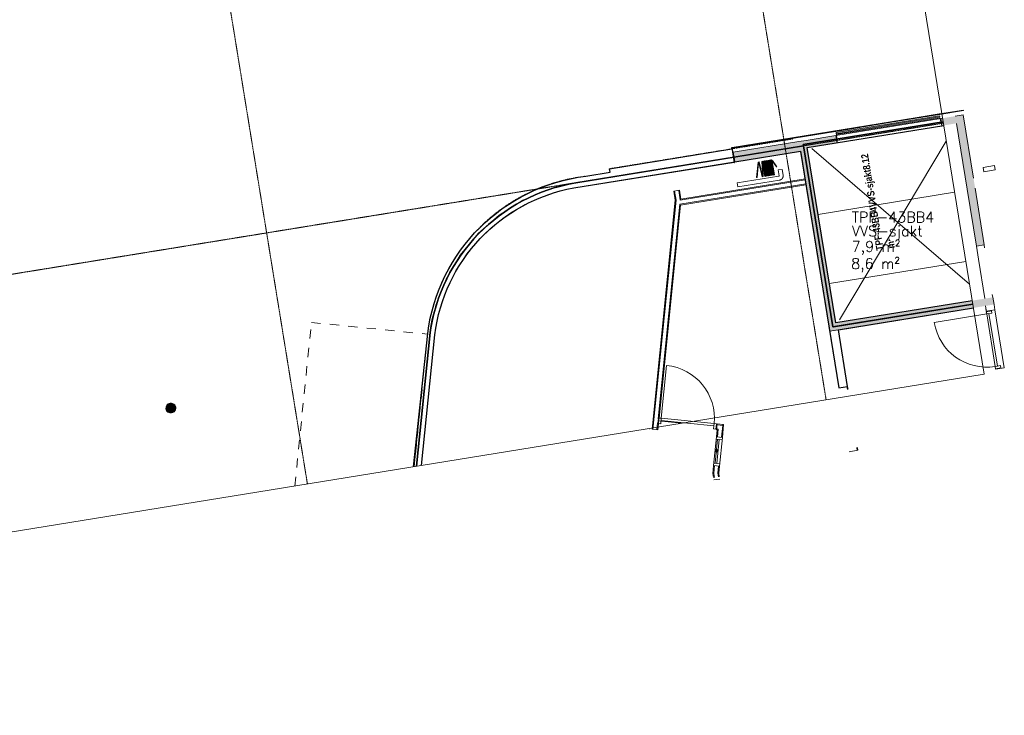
# Model space of a CAD drawing. Header units: millimetres. Extents: x 344773 to 395309, y 816588 to 874127.
# Tile 14 of 25: x 378446 to 395309, y 816588 to 828508. Entities that reach past the tile are written whole.
import ezdxf
from ezdxf.enums import TextEntityAlignment as Align

# ---------------------------------------------------------------- set-up
doc = ezdxf.new("R2010")
doc.units = ezdxf.units.MM
for name, pattern in [('Dash', [6.35, 3.175, -3.175]), ('Overhead', [1.4, 0.7, -0.7]), ('System - Akser', [7.2, 4.8, -0.8, 0.8, -0.8]), ('Tett stipplet', [1.2, 0.6, -0.6])]:
    doc.linetypes.add(name, pattern=pattern)
for name, color, linetype, lineweight in [('0-1', 7, 'Continuous', 5), ('A-AREA-BNDY', 1, 'Continuous', 5), ('A-AREA-IDEN', 2, 'Continuous', 5), ('A-DETL-THIN', 151, 'Continuous', 5), ('A-DOOR-1', 50, 'Continuous', 5), ('A-DOOR-2', 7, 'Continuous', 5), ('A-DOOR-FRAM-1', 10, 'Continuous', 9), ('A-FLOR-1', 8, 'Continuous', 5), ('A-FLOR-HRAL-1', 50, 'Continuous', 5), ('A-FLOR-OVHD', 1, 'Overhead', 5), ('A-GENM-1', 7, 'Continuous', 5), ('A-GENM-2', 10, 'Continuous', 9), ('A-GLAZ-CURT', 52, 'Continuous', 5), ('A-GLAZ-CURT-1', 10, 'Continuous', 9), ('A-GLAZ-CWMG-1', 10, 'Continuous', 9), ('A-GLAZ-CWMG-2', 7, 'Continuous', 5), ('A-WALL-PATT-1', 7, 'Continuous', 5), ('A2-D-2', 104, 'Continuous', 18), ('A2-D-3', 124, 'Continuous', 13), ('A2-DOR-2', 114, 'Continuous', 5), ('A2-DOR-3', 124, 'Continuous', 13), ('A2-VI-1', 114, 'Continuous', 5), ('A2-VI-2', 124, 'Continuous', 13), ('A24-2', 252, 'Continuous', 5), ('A254', 6, 'Continuous', 5), ('A254-2', 114, 'Continuous', 5), ('A852-TYNN', 7, 'Continuous', 5), ('A862-NA', 7, 'Continuous', 5), ('A862-NR', 255, 'Continuous', 5), ('A882', 5, 'Continuous', 5), ('A882-3', 5, 'Tett stipplet', 13), ('A882-4', 5, 'Continuous', 25), ('I-WALL-1', 10, 'Continuous', 9), ('I-WALL-2', 7, 'Continuous', 5), ('Q-SPCQ', 91, 'Continuous', 5), ('Q-SPCQ-1', 7, 'Continuous', 5), ('S-GRID-1', 1, 'System - Akser', 5)]:
    doc.layers.add(name, color=color, linetype=linetype, lineweight=lineweight)
doc.layers.add('A200-1', color=7, linetype='Continuous', lineweight=5, true_color=0xd27000)
for name, color, linetype in [('A861 soner', 7, 'Continuous'), ('A862-B-RLin', 1, 'Continuous'), ('A862-B-T', 1, 'Continuous'), ('A862-N-T', 4, 'Continuous')]:
    doc.layers.add(name, color=color, linetype=linetype)
doc.layers.add('A862-N-RLin', color=7, linetype='Continuous', plot=False)
doc.styles.add('Arial Narrow_B', font='ARIALNB.TTF', dxfattribs={"height": 122.891104})
doc.styles.add('ROMANS', font='ROMANS.SHX')

# ---------------------------------------------------------------- blocks, each defined once
blk = doc.blocks.new('Arkiv_0.975_234', base_point=(302896, 40813))
at = {"linetype": 'Continuous', "flags": 1}
for tag in ['floor_f', 'ROOM_WALLS_SURF', 'ROOM_DOORS_SURF', 'ROOM_WINDS_SURF', 'ROOM_BASELEV', 'ROOM_HEIGHT', 'ROOM_NET_AREA', 'ROOM_REDUCED_AREA', 'ROOM_CALC_AREA', 'ROOM_VOLUME']:
    blk.add_attdef(tag, text='', height=2000, dxfattribs=at).set_placement((302896, 39780), align=Align.BOTTOM_LEFT)
at = {"layer": 'A862-B-T', "linetype": 'Continuous'}
blk.add_attdef('Bruttoareal', text='', height=2000, dxfattribs=at).set_placement((302896, 39780), align=Align.BOTTOM_LEFT)
at = {"layer": 'A862-N-T', "color": 2}
blk.add_attdef('Nettoareal', text='', height=125, dxfattribs=at).set_placement((302614, 40515), align=Align.BOTTOM_LEFT)
at = {"layer": 'A862-NA', "color": 1}
blk.add_attdef('ROOM_NAME', text='', height=125, dxfattribs=at).set_placement((302614, 40702), align=Align.BOTTOM_LEFT)
at = {"layer": 'A862-NR'}
blk.add_attdef('ROOM_NUMBER', text='', height=125, dxfattribs=at).set_placement((302614, 40890), align=Align.BOTTOM_LEFT)
blk = doc.blocks.new('A200 - Slagdør - Enfløyet - A244 - DI_SSO - 0990 x 2090 mm-35744838-Plan - YO_ Sushi-nye bygningsdeler')
at = {"layer": 'A2-D-2'}
for p, q in [((-540, 42), (-580, 42)), ((-580, 42), (-580, -50)), ((-540, -50), (-540, 42)), ((410, 42), (370, 42)), ((370, 42), (370, -50)), ((410, -50), (410, 42)), ((-580, -50), (-540, -50)), ((370, -50), (410, -50))]:
    blk.add_line(p, q, dxfattribs=at)
at = {"layer": 'A2-D-3'}
for p, q in [((-540, -10), (370, -10)), ((-540, -50), (-540, -10)), ((370, -50), (-540, -50)), ((370, -10), (370, -50))]:
    blk.add_line(p, q, dxfattribs=at)
at = {"layer": 'A2-DOR-3'}
for p, q in [((-540, -50), (-540, 42)), ((370, -50), (370, 42)), ((370, -960), (370, -50))]:
    blk.add_line(p, q, dxfattribs=at)
blk.add_arc((370, -50), 910, 180, 270, dxfattribs=at)
blk = doc.blocks.new('A234 - Fast Vindu - A234 - Fast Vindu - 760 x 495-35744548-Plan - YO_ Sushi-nye bygningsdeler')
at = {"layer": 'A2-VI-2'}
for p, q in [((-505, 50), (-10, 50)), ((-505, -50), (-505, 50)), ((-10, -50), (-10, 50)), ((-10, -50), (-505, -50))]:
    blk.add_line(p, q, dxfattribs=at)
blk = doc.blocks.new('A200 - Slagdør - Enfløyet - A244 - DI_LSO - 0990 x 2190 mm-23850886-ENBR-80052-AA1-TOF-200-0002_2D')
at = {"layer": 'A-DOOR-1'}
for p, q in [((370, 985), (370, 75)), ((-540, 75), (-540, 35)), ((370, 75), (-540, 75)), ((-540, 35), (370, 35)), ((370, 75), (370, -17)), ((370, 35), (370, 75))]:
    blk.add_line(p, q, dxfattribs=at)
blk.add_arc((370, 75), 910, 90, 180, dxfattribs=at)
at = {"layer": 'A-DOOR-2'}
blk.add_line((-540, 75), (-540, -17), dxfattribs=at)
at = {"layer": 'A-DOOR-FRAM-1'}
for p, q in [((-580, -17), (-580, 75)), ((-580, 75), (-540, 75)), ((370, 75), (410, 75)), ((410, 75), (410, -17)), ((-540, -17), (-580, -17)), ((410, -17), (370, -17))]:
    blk.add_line(p, q, dxfattribs=at)
blk = doc.blocks.new('System Panel - A246-M02 - Metallrist tilluft-27026841-ENBR-80052-AA1-TOF-200-0002_2D')
at = {"layer": 'A-GLAZ-CURT'}
blk.add_hatch(color=256, dxfattribs=at).paths.add_polyline_path([(-449, -50), (449, -50), (449, -30), (-449, -30)], flags=0)
at = {"layer": 'A-GLAZ-CURT-1'}
for p, q in [((449, -30), (-449, -30)), ((-449, -30), (-449, -50)), ((-449, -50), (449, -50)), ((449, -50), (449, -30))]:
    blk.add_line(p, q, dxfattribs=at)
blk = doc.blocks.new('System Panel - A246-GL01 - Glasspanel opaque-27026285-ENBR-80052-AA1-TOF-200-0002_2D')
at = {"layer": 'A-GLAZ-CURT-1'}
for p, q in [((448.75, 0), (-448.75, 0)), ((448.75, -10), (448.75, 0)), ((-448.75, 0), (-448.75, -10)), ((-448.75, -10), (448.75, -10))]:
    blk.add_line(p, q, dxfattribs=at)
blk = doc.blocks.new('Rectangular Mullion - A248-M03 kantbeskyt_ åpning 265-27026267-ENBR-80052-AA1-TOF-200-0002_2D')
at = {"layer": 'A-GLAZ-CWMG-1'}
for p, q in [((-2.5, 260), (2.5, 260)), ((-2.5, -5), (-2.5, 260)), ((2.5, 260), (2.5, -5)), ((2.5, -5), (-2.5, -5))]:
    blk.add_line(p, q, dxfattribs=at)
blk = doc.blocks.new('System Panel - A246-GL01 - Glasspanel opaque-30655971-ENBR-80052-AA1-TOF-200-0002_2D')
at = {"layer": 'A-GLAZ-CURT-1'}
for p, q in [((207, 0), (-207, 0)), ((-207, 0), (-207, -10)), ((207, -10), (207, 0)), ((-207, -10), (207, -10))]:
    blk.add_line(p, q, dxfattribs=at)
blk = doc.blocks.new('Railing - Railing-26262025-ENBR-80052-AA1-TOF-200-0002_2D')
at = {"layer": 'A-FLOR-HRAL-1'}
for p, q in [((752363, -517997), (752363, -518717)), ((752363, -517997), (752433, -517997)), ((752433, -518717), (752433, -517997)), ((752538, -518722), (752438, -518722)), ((752438, -518792), (752538, -518792)), ((752538, -518722), (752538, -518792)), ((752538, -518724), (752538, -518722)), ((752538, -518792), (752538, -518791))]:
    blk.add_line(p, q, dxfattribs=at)
at = {"layer": 'A-FLOR-HRAL-1', "flags": 128}
for points in [[(752363, -518717), (752363, -518720), (752363, -518723), (752363, -518726), (752364, -518729), (752364, -518732), (752365, -518735), (752366, -518738), (752366, -518741), (752367, -518744), (752369, -518747), (752370, -518749), (752371, -518752), (752373, -518755), (752374, -518757), (752376, -518760), (752377, -518762), (752379, -518765), (752381, -518767), (752383, -518769), (752385, -518771), (752388, -518773), (752390, -518775), (752392, -518777), (752395, -518779), (752397, -518781), (752400, -518782), (752402, -518784), (752405, -518785), (752408, -518786), (752410, -518787), (752413, -518788), (752416, -518789), (752419, -518790), (752422, -518791), (752425, -518791), (752428, -518792), (752431, -518792), (752434, -518792), (752437, -518792), (752438, -518792)], [(752438, -518722), (752437, -518722), (752437, -518722), (752437, -518722), (752437, -518722), (752437, -518722), (752436, -518722), (752436, -518722), (752436, -518722), (752436, -518722), (752436, -518722), (752435, -518722), (752435, -518722), (752435, -518722), (752435, -518722), (752435, -518722), (752435, -518721), (752434, -518721), (752434, -518721), (752434, -518721), (752434, -518721), (752434, -518721), (752434, -518721), (752434, -518721), (752434, -518720), (752433, -518720), (752433, -518720), (752433, -518720), (752433, -518720), (752433, -518719), (752433, -518719), (752433, -518719), (752433, -518719), (752433, -518719), (752433, -518719), (752433, -518718), (752433, -518718), (752433, -518718), (752433, -518718), (752433, -518718), (752433, -518717)]]:
    blk.add_lwpolyline(points, dxfattribs=at)
blk = doc.blocks.new('248 Sidefoldesjalusi - A248 Sidefoldesjalusi-26926590-ENBR-80052-AA1-TOF-200-0002_2D')
at = {"layer": 'A-GENM-2'}
for p, q in [((7, 3), (0, 0)), ((0, 0), (55, -118)), ((62, -114), (7, 3)), ((70, 130), (62, 130)), ((62, 130), (62, 0)), ((70, -130), (70, 130)), ((90, 130), (82, 130)), ((82, 130), (82, 0)), ((90, -130), (90, 130)), ((110, 130), (102, 130)), ((102, 130), (102, 0)), ((110, -130), (110, 130)), ((130, 130), (122, 130)), ((122, 130), (122, 0)), ((130, -130), (130, 130)), ((150, 130), (142, 130)), ((142, 130), (142, 0)), ((150, -130), (150, 130)), ((170, 130), (162, 130)), ((162, 130), (162, 0)), ((170, -130), (170, 130)), ((190, 130), (182, 130)), ((182, 130), (182, 0)), ((190, -130), (190, 130)), ((210, 130), (202, 130)), ((202, 130), (202, 0)), ((210, -130), (210, 130)), ((230, 130), (222, 130)), ((222, 130), (222, 0)), ((230, -130), (230, 130)), ((242, 0), (231, -129)), ((239, -130), (262, 129)), ((254, 130), (242, 0)), ((262, 129), (254, 130)), ((271, 130), (263, 129)), ((263, 129), (285, -130)), ((282, 0), (271, 130)), ((293, -129), (282, 0)), ((329, 1), (295, -125)), ((303, -127), (370, 125)), ((362, 127), (329, 1)), ((370, 125), (362, 127)), ((55, -118), (62, -114)), ((62, 0), (62, -130)), ((62, -130), (70, -130)), ((82, 0), (82, -130)), ((82, -130), (90, -130)), ((102, 0), (102, -130)), ((102, -130), (110, -130)), ((122, 0), (122, -130)), ((122, -130), (130, -130)), ((142, 0), (142, -130)), ((142, -130), (150, -130)), ((162, 0), (162, -130)), ((162, -130), (170, -130)), ((182, 0), (182, -130)), ((182, -130), (190, -130)), ((202, 0), (202, -130)), ((202, -130), (210, -130)), ((222, 0), (222, -130)), ((222, -130), (230, -130)), ((231, -129), (239, -130)), ((285, -130), (293, -129)), ((295, -125), (303, -127))]:
    blk.add_line(p, q, dxfattribs=at)
blk = doc.blocks.new('Rectangular Mullion - A248-M10 vinkelprofil sokkel-27026302-ENBR-80052-AA1-TOF-200-0002_2D')
at = {"layer": 'A-GLAZ-CWMG-2'}
for p, q in [((392424, 826604), (393310, 826748)), ((393311, 826738), (392425, 826594)), ((392425, 826594), (392424, 826604))]:
    blk.add_line(p, q, dxfattribs=at)
blk = doc.blocks.new('Rectangular Mullion - A248-M10 vinkelprofil sokkel-27026295-ENBR-80052-AA1-TOF-200-0002_2D')
at = {"layer": 'A-GLAZ-CWMG-2'}
for p, q in [((393310, 826748), (394195, 826892)), ((394197, 826882), (393311, 826738)), ((394195, 826892), (394197, 826882))]:
    blk.add_line(p, q, dxfattribs=at)
blk = doc.blocks.new('258 - gulvboks EL - A258 - gulvboks EL-31310932-ENBR-80052-AA1-TOF-200-0002_2D')
at = {"layer": 'Q-SPCQ'}
blk.add_hatch(color=256, dxfattribs=at).paths.add_polyline_path([(-22, -82), (22, -82), (43, -74), (74, -43), (85, 0), (82, 22), (60, 60), (22, 82), (-22, 82), (-60, 60), (-82, 22), (-82, -22), (-60, -60), (-43, -74)], flags=0)
at = {"layer": 'Q-SPCQ-1'}
for start, end in [(360, 180), (180, 360)]:
    blk.add_arc((0, 0), 85, start, end, dxfattribs=at)
blk = doc.blocks.new('246 - WIFI VEGG MONTERT - 246 - WIFI VEGG MONTERT-33199144-ENBR-80052-AA1-TOF-200-0002_2D')
at = {"layer": 'A-GENM-1'}
for p, q in [((100, 0), (-100, 0)), ((-100, 0), (-100, -75)), ((100, -75), (100, 0)), ((-100, -75), (100, -75))]:
    blk.add_line(p, q, dxfattribs=at)

msp = doc.modelspace()

# ---------------------------------------------------------------- hatches: boundary and pattern name
at = {"layer": 'A-WALL-PATT-1'}
h = msp.add_hatch(color=256, dxfattribs=at)
h.paths.add_polyline_path([(394469.8, 826855.1), (394220.6, 826814.6), (394240.6, 826691.2), (394489.9, 826731.7)], flags=0)
h.paths.add_polyline_path([(392444.2, 826399.6), (392424.1, 826523), (391915.8, 826440.5), (391935.8, 826317.1)], flags=0)
for points in [[(394781.8, 825791.3), (394605.6, 826877.1), (394469.8, 826855.1), (394673.3, 825601.5), (394809.1, 825623.5)], [(391792.4, 826420.4), (390667.1, 826237.8), (390694.4, 826070), (391819.6, 826252.6)], [(392423.3, 823313.9), (391915.8, 826440.5), (391792.4, 826420.4), (392299.9, 823293.9)], [(394967.3, 824648.8), (394809.1, 825623.5), (394673.3, 825601.5), (394831.6, 824626.7)], [(395133.1, 823627.1), (395113.1, 823750.5), (392299.9, 823293.9), (392320, 823170.5), (394985.1, 823603.1)]]:
    msp.add_hatch(color=256, dxfattribs=at).paths.add_polyline_path(points, flags=0)
at = {"layer": 'A200-1'}
msp.add_hatch(color=256, dxfattribs=at).paths.add_polyline_path([(390401.7, 821126.8), (390400.2, 821131.8), (390397.4, 821136.2), (390393.6, 821139.8), (390389, 821142.3), (390384, 821143.5), (390378.7, 821143.3), (390373.7, 821141.8), (390369.3, 821139.1), (390365.7, 821135.3), (390363.2, 821130.7), (390362, 821125.6), (390362.2, 821120.4), (390363.7, 821115.4), (390366.4, 821111), (390370.2, 821107.4), (390374.8, 821104.9), (390379.9, 821103.7), (390385.1, 821103.9), (390390.1, 821105.4), (390394.6, 821108.1), (390398.2, 821111.9), (390400.6, 821116.5), (390401.8, 821121.6)])

# ---------------------------------------------------------------- linework, layer by layer
at = {"layer": 'A-AREA-BNDY', "flags": 128}
msp.add_lwpolyline([(394271.5, 826696.2), (394240.6, 826691.2), (394206.1, 826826.2), (392434.3, 826538.6), (392444.2, 826399.6), (391935.8, 826317.1), (392423.3, 823313.9), (394759, 823693)], dxfattribs=at)
at = {"layer": 'A-DETL-THIN'}
for p, q in [((394713.4, 823973.8), (392012.2, 826300.2)), ((394315.5, 826425.2), (392488.9, 823363.7))]:
    msp.add_line(p, q, dxfattribs=at)
at = {"layer": 'A-FLOR-1'}
for p, q in [((390694.4, 826070), (387860.9, 825610)), ((390694, 826072.3), (387936.6, 825624.7)), ((394457.4, 825550.6), (392121.8, 825171.5)), ((392121.8, 825171.5), (394457.4, 825550.6)), ((394868.1, 824401.6), (394831.6, 824626.7)), ((394964.8, 824648.4), (394972.8, 824599)), ((392314.1, 823987), (394649.7, 824366.2)), ((394649.7, 824366.2), (392314.1, 823987)), ((394977.4, 823728.5), (394868.1, 824401.6)), ((395102.6, 823799.5), (395110.7, 823750.1)), ((395007.5, 823464.9), (394985.2, 823602.1)), ((395145.1, 823537.9), (395306.9, 822541)), ((385555.5, 823106.6), (385329, 820869)), ((385555.5, 823106.6), (385329, 820869)), ((392621.1, 822173.5), (392613.1, 822222.9)), ((392625.4, 822224.9), (392633.5, 822175.5)), ((392791, 821127.2), (392783, 821176.6)), ((392795.3, 821178.6), (392803.3, 821129.2))]:
    msp.add_line(p, q, dxfattribs=at)
for start, end in [(100.26257, 172.94023), (101.77315, 172.94023), (108.4684, 109.44521), (104.77843, 105.81116), (101.246, 102.17739), (119.54067, 120.3497), (115.84945, 116.71441), (112.15872, 113.07961), (123.2325, 123.98559), (130.61861, 131.25978), (126.92508, 127.62222), (134.31336, 134.89855), (138.00972, 138.5389), (141.70824, 142.1814), (145.40981, 145.82689), (149.11583, 149.47676), (152.82873, 154.49891)]:
    msp.add_arc((388457.6, 822747.2), 2924.3, start, end, dxfattribs=at)
at = {"layer": 'A-FLOR-OVHD'}
for p, q in [((388548.8, 825954.7), (391687.7, 826464.2)), ((385433.8, 823132.1), (385202.7, 820848.5))]:
    msp.add_line(p, q, dxfattribs=at)
msp.add_arc((388504.9, 822753.7), 3094.3, 96.7392, 172.9759, dxfattribs=at)
at = {"layer": 'A24-2'}
for p, q in [((391910.2, 825694.9), (389751.4, 825344.5)), ((391899, 825764), (389758.7, 825416.6)), ((389765.1, 825331.5), (391912.6, 825680.1)), ((391896.6, 825778.8), (389772, 825433.9)), ((389747.4, 825585.6), (389648.6, 825569.6)), ((389648.6, 825569.6), (389673.3, 825417.5)), ((389663.5, 825572), (389688.5, 825418)), ((389732.5, 825583.2), (389759, 825420.1)), ((389772, 825433.9), (389747.4, 825585.6)), ((389673.3, 825417.5), (389275.8, 821489.6)), ((389688.5, 825418), (389290.7, 821488.1)), ((389751.4, 825344.5), (389379.2, 821667.6)), ((389395.7, 821681), (389765.1, 825331.5)), ((389759, 825420.1), (389758.7, 825416.6)), ((389372.2, 821597.9), (389360.3, 821481.1)), ((389372.2, 821597.9), (389377, 821597.5)), ((389375.3, 821479.6), (389385.6, 821581.5)), ((389375.5, 821582.5), (389385.5, 821682)), ((389385.6, 821581.5), (389375.5, 821582.5)), ((389379.2, 821667.6), (389384, 821667.1)), ((389385.5, 821682), (389395.7, 821681)), ((390390.5, 821581.4), (390380.5, 821481.9)), ((390502.4, 821570.2), (390390.5, 821581.4)), ((389275.8, 821489.6), (389375.3, 821479.6)), ((390380.5, 821481.9), (390392.9, 821480.7)), ((390392.9, 821480.7), (390380.9, 821361.3)), ((390382, 821496.8), (390394.4, 821495.6)), ((390389, 821566.5), (390485.9, 821556.8)), ((390394.4, 821495.6), (390409.3, 821494.1)), ((390409.3, 821494.1), (390395.9, 821359.8)), ((390485.9, 821556.8), (390465.5, 821352.8)), ((390480.4, 821351.3), (390502.4, 821570.2)), ((390331.6, 820868.7), (390318, 820732.9)), ((390346.5, 820867.2), (390333.1, 820733.4)), ((390416.2, 820860.3), (390403.7, 820735.6)), ((390403.7, 820735.6), (390413.6, 820674.4)), ((390418.8, 820736), (390431.1, 820858.8)), ((390428.4, 820676.8), (390418.8, 820736)), ((390318, 820732.9), (390329.7, 820660.8)), ((390333.1, 820733.4), (390344.5, 820663.2))]:
    msp.add_line(p, q, dxfattribs=at)
at = {"layer": 'A254'}
for p, q in [((390682, 826068), (387860.9, 825610)), ((389380.5, 821632.3), (389782.9, 821592))]:
    msp.add_line(p, q, dxfattribs=at)
msp.add_arc((388457.6, 822747.2), 2924.3, 101.77315, 172.94023, dxfattribs=at)
at = {"layer": 'A254-2'}
for p, q in [((390682, 826068), (387860.9, 825610)), ((385555.5, 823106.6), (385329, 820869)), ((389782.9, 821592), (389380.5, 821632.3))]:
    msp.add_line(p, q, dxfattribs=at)
msp.add_arc((388457.6, 822747.2), 2924.3, 101.77315, 172.94023, dxfattribs=at)
at = {"layer": 'A852-TYNN'}
msp.add_lwpolyline([(350568.3, 868282.3), (358960, 816588.4), (394963.5, 822433), (386571.9, 874126.9)], close=True, dxfattribs=at)
msp.add_lwpolyline([(394779, 823569.7), (392320, 823170.5), (391819.6, 826252.6), (390694.4, 826070), (390680.7, 826153.9), (387968.8, 825713.6), (387504, 825599.5), (387063.3, 825412.9), (386657.8, 825158.7), (386297.9, 824843.3), (385992.6, 824474.8), (385749.7, 824062.4), (385575.5, 823616.7), (385474.3, 823148.9), (385242.1, 820854.9)], dxfattribs=at)
at = {"layer": 'A852-TYNN', "linetype": 'Dash', "ltscale": 50}
msp.add_lwpolyline([(383158.9, 820516.7), (383442.7, 823320.5), (385432.5, 823119.1), (385202.7, 820848.5)], dxfattribs=at)
at = {"layer": 'A862-B-RLin', "flags": 128}
for points in [[(385242.1, 820854.9), (385474.3, 823148.9, -0.324966), (387968.8, 825713.6), (391867.7, 826346.5), (391864.1, 826368.8), (394261.4, 826757.9)], [(394769, 823631.4), (392371.7, 823242.2), (391867.7, 826346.5), (390680.7, 826153.9), (387968.8, 825713.6, 0.324966), (385474.3, 823148.9), (385242.1, 820854.9)]]:
    msp.add_lwpolyline(points, format="xyb", dxfattribs=at)
msp.add_lwpolyline([(394261.4, 826757.9), (391864.1, 826368.8), (391867.7, 826346.5), (392371.7, 823242.2), (392384, 823244.2), (394769, 823631.4)], dxfattribs=at)
at = {"layer": 'A862-N-RLin', "flags": 128}
for points in [[(385191.3, 820846.6), (385433.8, 823132.1, -0.3429567), (388141.8, 825826.6), (388558.6, 825894.3), (388548.8, 825954.7), (390645.6, 826292.3), (390641.2, 826319.7), (390646.1, 826320.5), (390646.9, 826315.5), (394238.6, 826898.6)], [(385329, 820869), (385555.5, 823106.6, -0.3281919), (387936.6, 825624.7), (390682, 826068), (390683.6, 826058.1), (390688.6, 826058.9), (390686.9, 826068.9), (390694.4, 826070), (391819.6, 826252.6), (392477.4, 822200.8), (392625.4, 822224.9), (392468, 823194.5), (394779.2, 823568.8)]]:
    msp.add_lwpolyline(points, format="xyb", dxfattribs=at)
msp.add_lwpolyline([(394759, 823693), (392423.3, 823313.9), (391935.8, 826317.1), (394271.5, 826696.2)], dxfattribs=at)
at = {"layer": 'A882'}
for p, q in [((390355.5, 820906.6), (390396.9, 821319.5)), ((390377.4, 821321.4), (390476.9, 821311.4)), ((390385.4, 820903.6), (390426.7, 821316.5)), ((390335.7, 820908.6), (390435.2, 820898.6)), ((390336.2, 820621.3), (390434.9, 820637.3))]:
    msp.add_line(p, q, dxfattribs=at)
at = {"layer": 'A882-3'}
for p, q in [((389761.8, 825439.1), (389765.8, 825414.4)), ((389231.8, 821494.1), (389233.4, 821484.2)), ((390489.1, 821571.5), (390493.1, 821546.8))]:
    msp.add_line(p, q, dxfattribs=at)
at = {"layer": 'A882-4'}
for start, end in [(99.22061, 279.22061), (279.22061, 99.22061)]:
    msp.add_arc((390381.9, 821123.6), 20, start, end, dxfattribs=at)
at = {"layer": 'I-WALL-1'}
for p, q in [((394251.4, 826819.6), (394220.6, 826814.6)), ((394220.6, 826814.6), (394240.6, 826691.2)), ((394605.6, 826877.1), (394469.8, 826855.1)), ((394781.8, 825791.3), (394605.6, 826877.1)), ((394240.6, 826691.2), (394271.5, 826696.2)), ((394489.9, 826731.7), (394673.3, 825601.5)), ((392424.1, 826523), (391915.8, 826440.5)), ((392444.2, 826399.6), (392424.1, 826523)), ((391792.4, 826420.4), (390667.1, 826237.8)), ((391915.8, 826440.5), (391792.4, 826420.4)), ((391935.8, 826317.1), (392444.2, 826399.6)), ((392423.3, 823313.9), (391935.8, 826317.1)), ((390667.1, 826237.8), (390694.4, 826070)), ((390694.4, 826070), (391819.6, 826252.6)), ((391819.7, 826252.1), (391818.7, 826252)), ((391818.7, 826252), (392476.4, 822200.7)), ((391819.6, 826252.6), (392299.9, 823293.9)), ((392320, 823170.5), (391819.7, 826252.1)), ((394673.3, 825601.5), (394831.6, 824626.7)), ((394967.3, 824648.8), (394809.1, 825623.5)), ((394831.6, 824626.7), (394967.3, 824648.8)), ((394759, 823693), (392423.3, 823313.9)), ((394985.1, 823603.1), (394985.2, 823602.1)), ((394985.2, 823602.1), (394999.5, 823514.3)), ((395133.1, 823627.1), (395113.1, 823750.5)), ((395147.6, 823538.3), (395133.1, 823627.1)), ((392320, 823170.5), (394779, 823569.7)), ((394999.5, 823514.3), (395001.5, 823514.6)), ((395001.5, 823514.6), (395147.6, 823538.3)), ((392299.9, 823293.9), (392320, 823170.5)), ((392468, 823194.5), (392320, 823170.5)), ((392625.4, 822224.9), (392468, 823194.5)), ((395163.3, 822517.6), (395161.3, 822517.3)), ((395309.4, 822541.4), (395163.3, 822517.6)), ((392476.4, 822200.7), (392477.4, 822200.8)), ((392477.4, 822200.8), (392625.4, 822224.9)), ((392655.2, 821105.2), (392654.3, 821105)), ((392803.3, 821129.2), (392655.2, 821105.2))]:
    msp.add_line(p, q, dxfattribs=at)
at = {"layer": 'I-WALL-2'}
for p, q in [((392424.1, 826523), (394220.6, 826814.6)), ((394240.6, 826691.2), (392444.2, 826399.6))]:
    msp.add_line(p, q, dxfattribs=at)
at = {"layer": 'S-GRID-1'}
for p, q in [((392257.7, 821993.7), (383866.1, 873687.6)), ((383374, 820551.6), (374982.3, 872245.5)), ((358261.5, 820891.1), (394265, 826735.7))]:
    msp.add_line(p, q, dxfattribs=at)

# ---------------------------------------------------------------- block references
at = {"layer": '0-1'}
for name in ['Rectangular Mullion - A248-M10 vinkelprofil sokkel-27026295-ENBR-80052-AA1-TOF-200-0002_2D', 'Rectangular Mullion - A248-M10 vinkelprofil sokkel-27026302-ENBR-80052-AA1-TOF-200-0002_2D']:
    msp.add_blockref(name, (0, 0), dxfattribs=at)
for name, p, rotation in [('System Panel - A246-M02 - Metallrist tilluft-27026841-ENBR-80052-AA1-TOF-200-0002_2D', (393752.5, 826819.7), 9.220612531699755), ('System Panel - A246-GL01 - Glasspanel opaque-30655971-ENBR-80052-AA1-TOF-200-0002_2D', (394405.2, 826925.6), 9.220612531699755), ('System Panel - A246-M02 - Metallrist tilluft-27026841-ENBR-80052-AA1-TOF-200-0002_2D', (392866.6, 826675.9), 9.220612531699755), ('System Panel - A246-GL01 - Glasspanel opaque-27026285-ENBR-80052-AA1-TOF-200-0002_2D', (391975.8, 826531.2), 9.220612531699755), ('System Panel - A246-GL01 - Glasspanel opaque-27026285-ENBR-80052-AA1-TOF-200-0002_2D', (391089.9, 826387.4), 9.220612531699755), ('248 Sidefoldesjalusi - A248 Sidefoldesjalusi-26926590-ENBR-80052-AA1-TOF-200-0002_2D', (391411.6, 825988.8), 189.2206125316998), ('246 - WIFI VEGG MONTERT - 246 - WIFI VEGG MONTERT-33199144-ENBR-80052-AA1-TOF-200-0002_2D', (395055.3, 825916.8), 189.2206125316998), ('Railing - Railing-26262025-ENBR-80052-AA1-TOF-200-0002_2D', (0, 0), 99.22061253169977), ('A200 - Slagdør - Enfløyet - A244 - DI_LSO - 0990 x 2190 mm-23850886-ENBR-80052-AA1-TOF-200-0002_2D', (395140.8, 823112), 99.22061253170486), ('258 - gulvboks EL - A258 - gulvboks EL-31310932-ENBR-80052-AA1-TOF-200-0002_2D', (381035.3, 821852.7), 99.22061253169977)]:
    msp.add_blockref(name, p, dxfattribs=dict(at, rotation=rotation))
at = {"layer": '0-1', "extrusion": (0, 0, -1), "rotation": 170.7793874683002}
msp.add_blockref('Rectangular Mullion - A248-M03 kantbeskyt_ åpning 265-27026267-ENBR-80052-AA1-TOF-200-0002_2D', (-390644.4, 826315.1), dxfattribs=at)
at = {"layer": 'A2-DOR-2', "rotation": 174.2817332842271}
msp.add_blockref('A200 - Slagdør - Enfløyet - A244 - DI_SSO - 0990 x 2090 mm-35744838-Plan - YO_ Sushi-nye bygningsdeler', (389798.1, 821590.5), dxfattribs=at)
at = {"layer": 'A2-VI-1', "rotation": 264.2817332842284}
msp.add_blockref('A234 - Fast Vindu - A234 - Fast Vindu - 760 x 495-35744548-Plan - YO_ Sushi-nye bygningsdeler', (390380.4, 820853.8), dxfattribs=at)
at = {"layer": 'A861 soner', "linetype": 'Continuous'}
ref = msp.add_blockref('Arkiv_0.975_234', (392980.9, 824853.1), dxfattribs=at)
ref.add_attrib('ROOM_NAME', 'VVS-sjakt', dxfattribs={"layer": 'A862-NA', "color": 1, "height": 180, "style": 'ROMANS'}).set_placement((392699, 824741.7), align=Align.BOTTOM_LEFT)
ref.add_attrib('ROOM_NUMBER', 'TPF-43BB4', dxfattribs={"layer": 'A862-NR', "height": 180, "style": 'ROMANS'}).set_placement((392696.7, 824979), align=Align.BOTTOM_LEFT)
ref.add_attrib('Nettoareal', '7,9 m²', dxfattribs={"layer": 'A862-N-T', "height": 180, "style": 'ROMANS'}).set_placement((392695, 824477.6), align=Align.BOTTOM_LEFT)
ref.add_attrib('Bruttoareal', '8,6 m²', dxfattribs={"layer": 'A862-B-T', "linetype": 'Continuous', "height": 180, "style": 'ROMANS'}).set_placement((392687, 824184.1), align=Align.BOTTOM_LEFT)

# ---------------------------------------------------------------- texts
at = {"layer": 'A-AREA-IDEN', "insert": (393120.8, 824545.8), "char_height": 122.891, "width": 943.5, "attachment_point": 1, "rotation": 99.22061, "line_spacing_factor": 0.968724, "style": 'Arial Narrow_B'}
msp.add_mtext(' TPF-43BB4VVS-sjakt8.12 m²', dxfattribs=at)

doc.saveas('drawing.dxf')
